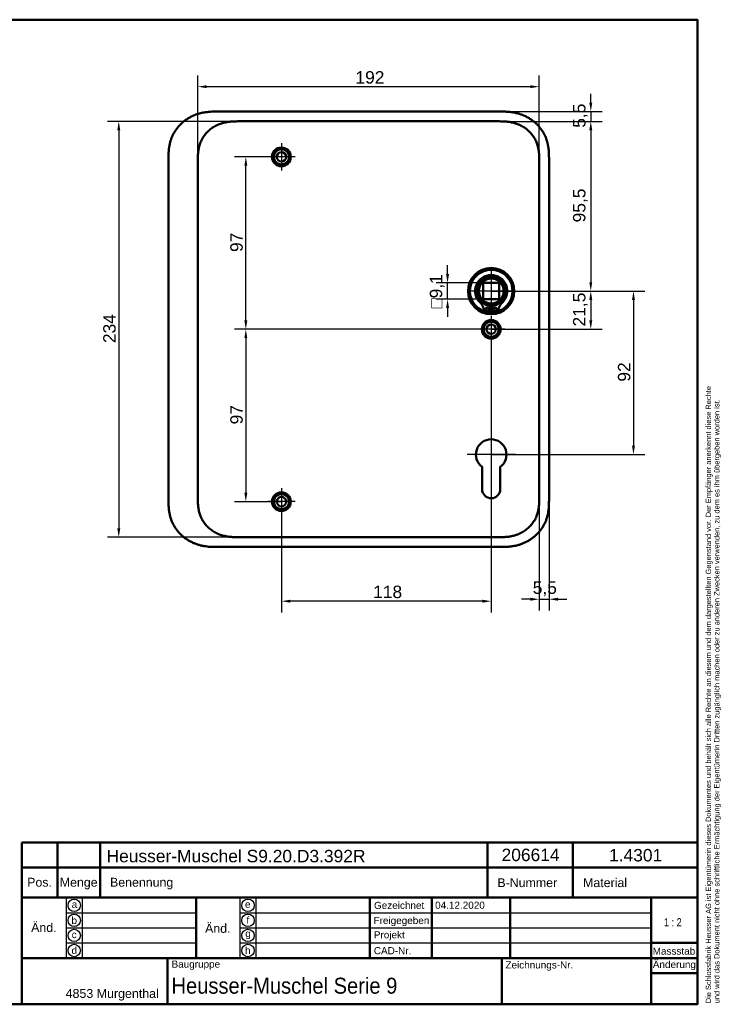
# Model space of a CAD drawing. Header units: millimetres. Extents: x 20 to 833, y 20 to 574.
# Tile 12 of 12: x 439 to 833, y 20 to 574. Entities that reach past the tile are written whole.
import ezdxf
from ezdxf.enums import TextEntityAlignment as Align

# ---------------------------------------------------------------- set-up
doc = ezdxf.new("R2010")
doc.units = ezdxf.units.MM
doc.header["$LTSCALE"] = 2
for name, color, linetype, lineweight in [('Bemaßungen(DIN)', 7, 'Continuous', 25), ('Mittelpunktmarkierung(DIN)', 7, 'Continuous', 25), ('Sichtbare Kanten(DIN)', 7, 'Continuous', 50), ('Skizziergeometrie(DIN)', 7, 'Continuous', 50), ('Skizzierlinie(DIN)', 7, 'Continuous', 25), ('Symbole(DIN)', 7, 'Continuous', 25)]:
    doc.layers.add(name, color=color, linetype=linetype, lineweight=lineweight)
doc.styles.add('Aktuell-DIN', font='arial.ttf')
doc.styles.add('STANDARD-DIN~0', font='arial.ttf')
doc.styles.add('Textstil10', font='arial.ttf')
doc.styles.add('Textstil41', font='arial.ttf', dxfattribs={"width": 0.8})
doc.styles.add('Textstil83', font='arial.ttf', dxfattribs={"width": 0.8})
doc.dimstyles.new('CAD-LAN', dxfattribs={"dimscale": 2, "dimtxt": 3.5, "dimasz": 2.5, "dimexe": 3.175, "dimexo": 0, "dimgap": 0.8, "dimtad": 1, "dimrnd": 1e-08, "dimtxsty": 'STANDARD-DIN~0', "dimcen": 0.09, "dimdle": 10, "dimclrd": 250, "dimclre": 250, "dimclrt": 250, "dimadec": 0, "dimazin": 2, "dimtfac": 1, "dimtmove": 0, "dimatfit": 3, "dimfxl": 1, "dimtolj": 1, "dimtzin": 0, "dimlwd": 25, "dimlwe": 25, "dimarcsym": 0})

# ---------------------------------------------------------------- blocks, each defined once
blk = doc.blocks.new('Ränder Standardrahmen')
at = {"layer": 'Skizziergeometrie(DIN)', "flags": 128}
blk.add_lwpolyline([(10, 10), (10, 287), (410, 287), (410, 10), (10, 10)], dxfattribs=at)
blk = doc.blocks.new('Schriftfelder Heusser')
at = {"layer": 'Skizziergeometrie(DIN)'}
for p, q in [((101, 229.92), (101, 236.92)), ((101, 236.92), (291, 236.92)), ((111, 229.92), (111, 236.92)), ((123, 229.92), (123, 236.92)), ((232, 229.92), (232, 236.92)), ((256, 229.92), (256, 236.92)), ((291, 236.92), (291, 229.92)), ((101, 191.42), (101, 229.92)), ((101, 229.92), (291, 229.92)), ((111, 229.92), (111, 221.42)), ((123, 229.92), (123, 221.42)), ((232, 229.92), (232, 221.42)), ((256, 229.92), (256, 221.42)), ((291, 229.92), (291, 191.42)), ((101, 221.42), (291, 221.42)), ((150, 221.42), (150, 204.42)), ((198.85, 221.42), (198.85, 204.42)), ((216.35, 221.42), (216.35, 204.42)), ((238.35, 221.42), (238.35, 204.42)), ((278, 221.42), (278, 191.42)), ((278, 208.67), (291, 208.67)), ((101, 204.42), (291, 204.42)), ((142, 204.42), (142, 191.42)), ((236, 204.42), (236, 191.42)), ((278, 200.17), (291, 200.17)), ((291, 191.42), (101, 191.42))]:
    blk.add_line(p, q, dxfattribs=at)
at = {"layer": 'Skizzierlinie(DIN)'}
for p, q in [((113.5, 221.42), (113.5, 204.42)), ((118, 221.42), (118, 204.42)), ((162.35, 221.42), (162.35, 204.42)), ((166.85, 221.42), (166.85, 204.42)), ((113.5, 217.17), (150, 217.17)), ((162.35, 217.17), (278, 217.17)), ((113.5, 212.92), (150, 212.92)), ((162.35, 212.92), (278, 212.92)), ((113.5, 208.67), (150, 208.67)), ((162.35, 208.67), (278, 208.67))]:
    blk.add_line(p, q, dxfattribs=at)
for centre in [(115.75, 219.25), (164.6, 219.25), (115.75, 215.04), (164.6, 215.04), (115.75, 210.79), (164.6, 210.79), (115.75, 206.54), (164.6, 206.54)]:
    blk.add_circle(centre, 1.75, dxfattribs=at)
at = {"layer": 'Symbole(DIN)', "color": 7, "insert": (293.33, 191.7), "char_height": 1.5, "width": 182.3003, "attachment_point": 1, "rotation": 90, "line_spacing_factor": 0.944221, "style": 'Aktuell-DIN'}
blk.add_mtext('\\fArial|b0|i0;\\H1.5000;Die Schlossfabrik Heusser AG ist Eigentümerin dieses Dokumentes und behält sich alle Rechte an diesem und dem dargestellten Gegenstand vor. Der Empfänger anerkennt diese Rechte\\Pund wird das Dokument nicht ohne schriftliche Ermächtigung der Eigentümerin Dritten zugänglich machen oder zu anderen Zwecken verwenden, zu dem es ihm übergeben worden ist.\\P ', dxfattribs=at)
at = {"layer": 'Symbole(DIN)', "color": 179, "true_color": 0x262659, "style": 'Aktuell-DIN'}
for s, insert, char_height, attachment_point in [('B-Nummer', (234.74, 225.62), 2.489, 4), ('Material', (265.02, 225.62), 2.489, 5), ('Pos.', (106, 227), 2.489, 2), ('Menge', (117, 227), 2.489, 2), ('Benennung', (125.81, 225.38), 2.489, 4), ('\\fArial|b0|i0;a', (115.81, 219.53), 2, 5), ('\\fArial|b0|i0;e', (164.54, 219.53), 2, 5), ('\\fArial|b0|i0;Gezeichnet', (200.05, 219.23), 2, 4), ('\\fArial|b0|i0;b', (115.75, 215), 2, 5), ('\\fArial|b0|i0;f', (164.55, 215.06), 2, 5), ('\\fArial|b0|i0;Freigegeben', (199.92, 216), 2, 1), ('\\fArial|b0|i0;c', (115.75, 211.01), 2, 5), ('\\fArial|b0|i0;g', (164.63, 211.05), 2, 5), ('\\fArial|b0|i0;Projekt', (200, 211.98), 2, 1), ('\\fArial|b0|i0;d', (115.76, 206.55), 2, 5), ('\\fArial|b0|i0;h', (164.55, 206.57), 2, 5), ('\\fArial|b0|i0;CAD-Nr.', (200, 207.5), 2, 1), ('\\fArial|b0|i0;\\H2.0000;Massstab', (284.39, 206.37), 2, 5), ('\\fArial|b0|i0;\\H2.0000;Baugruppe', (143.1, 203.73), 2, 1), ('\\fArial|b0|i0;Zeichnungs-Nr.', (237, 203.5), 2, 1), ('\\fArial|b0|i0;\\H2.5000;4853 Murgenthal', (113.33, 192.46), 2.5, 7)]:
    blk.add_mtext(s, dxfattribs=dict(at, insert=insert, char_height=char_height, attachment_point=attachment_point))
at = {"layer": 'Symbole(DIN)', "color": 179, "true_color": 0x262659, "attachment_point": 5, "style": 'Aktuell-DIN'}
for s, insert, char_height, width in [('Änd.', (107.21, 213), 2.489, 12.3494), ('Änd.', (156.12, 212.76), 2.489, 12.3494), ('\\fArial|b0|i0;Änderung', (284.51, 202.33), 2, 12.1143)]:
    blk.add_mtext(s, dxfattribs=dict(at, insert=insert, char_height=char_height, width=width))
at = {"layer": 'Symbole(DIN)', "color": 7, "insert": (143.1, 196.62), "char_height": 4.5, "width": 90.18, "attachment_point": 4, "style": 'Aktuell-DIN'}
blk.add_mtext('\\fArial|b0|i0;\\W0.90;\\H4.5000;Heusser-Muschel Serie 9', dxfattribs=at)
at = {"layer": 'Symbole(DIN)', "color": 179, "true_color": 0x262659, "style": 'Textstil10'}
blk.add_attdef('ERSTELLUNGSDATUM_001', (217.23, 218.29), '', height=2, dxfattribs=at)
at = {"layer": 'Symbole(DIN)', "color": 179, "true_color": 0x262659}
for tag, height, style, p in [('AUTOR', 2.49, 'Aktuell-DIN', (240.03, 219.26)), ('KONTROLLDATUM', 2, 'Textstil10', (217.42, 215.04)), ('KONTROLLIERT_VON', 2, 'Textstil10', (239.98, 215.05))]:
    blk.add_attdef(tag, text='', height=height, dxfattribs=dict(at, style=style)).set_placement(p, align=Align.MIDDLE_LEFT)
at = {"layer": 'Symbole(DIN)', "color": 7, "style": 'Textstil83', "width": 0.8}
blk.add_attdef('Anfänglicher_Ansichtsmaßstab_001', (281.57, 213.34), '', height=2.3, dxfattribs=at)
at = {"layer": 'Symbole(DIN)', "color": 179, "true_color": 0x262659, "style": 'Textstil10'}
blk.add_attdef('PROJEKT', text='', height=2, dxfattribs=at).set_placement((217.77, 209.72), align=Align.BOTTOM_LEFT)
at = {"layer": 'Symbole(DIN)', "color": 7, "style": 'Textstil41', "width": 0.8}
blk.add_attdef('STATUS', text='', height=5, dxfattribs=at).set_placement((284.53, 195.86), align=Align.MIDDLE_CENTER)
blk = doc.blocks.new('*D8')
at = {"layer": 'Bemaßungen(DIN)', "color": 250, "linetype": 'Continuous', "lineweight": 25, "true_color": 0x3f3f3f, "transparency": 16777216}
for p, q in [((707.47, 516.81), (766.36, 516.81)), ((760.01, 511.81), (760.01, 426.31)), ((704.01, 421.31), (766.36, 421.31))]:
    blk.add_line(p, q, dxfattribs=at)
at = {"layer": 'Bemaßungen(DIN)', "color": 250, "linetype": 'Continuous', "true_color": 0x3f3f3f, "transparency": 16777216}
for points in [[(759.18, 511.81), (760.84, 511.81), (760.01, 516.81)], [(759.18, 426.31), (760.84, 426.31), (760.01, 421.31)]]:
    blk.add_solid(points, dxfattribs=at)
at = {"layer": 'Defpoints', "color": 0, "linetype": 'Continuous', "transparency": 16777216}
for p in [(707.47, 516.81), (704.01, 421.31), (760.01, 421.31)]:
    blk.add_point(p, dxfattribs=at)
at = {"layer": 'Bemaßungen(DIN)', "color": 250, "linetype": 'Continuous', "lineweight": 25, "true_color": 0x3f3f3f, "transparency": 16777216, "insert": (750, 459.95), "char_height": 7, "attachment_point": 1, "rotation": 90, "style": 'STANDARD-DIN~0'}
blk.add_mtext('\\A1;95,5', dxfattribs=at)
blk = doc.blocks.new('*D9')
at = {"layer": 'Bemaßungen(DIN)', "color": 250, "linetype": 'Continuous', "lineweight": 25, "true_color": 0x3f3f3f, "transparency": 16777216}
for p, q in [((704.01, 421.31), (766.36, 421.31)), ((760.01, 416.31), (760.01, 404.81)), ((704.01, 399.81), (766.36, 399.81))]:
    blk.add_line(p, q, dxfattribs=at)
at = {"layer": 'Bemaßungen(DIN)', "color": 250, "linetype": 'Continuous', "true_color": 0x3f3f3f, "transparency": 16777216}
for points in [[(759.18, 416.31), (760.84, 416.31), (760.01, 421.31)], [(759.18, 404.81), (760.84, 404.81), (760.01, 399.81)]]:
    blk.add_solid(points, dxfattribs=at)
at = {"layer": 'Defpoints', "color": 0, "linetype": 'Continuous', "transparency": 16777216}
for p in [(704.01, 421.31), (704.01, 399.81), (760.01, 399.81)]:
    blk.add_point(p, dxfattribs=at)
at = {"layer": 'Bemaßungen(DIN)', "color": 250, "linetype": 'Continuous', "lineweight": 25, "true_color": 0x3f3f3f, "transparency": 16777216, "insert": (750, 401.39), "char_height": 7, "attachment_point": 1, "rotation": 90, "style": 'STANDARD-DIN~0'}
blk.add_mtext('\\A1;21,5', dxfattribs=at)
blk = doc.blocks.new('*D10')
at = {"layer": 'Bemaßungen(DIN)', "color": 250, "linetype": 'Continuous', "lineweight": 25, "true_color": 0x3f3f3f, "transparency": 16777216}
for p, q in [((704.01, 421.31), (790.36, 421.31)), ((784.01, 416.31), (784.01, 334.31)), ((704.01, 329.31), (790.36, 329.31))]:
    blk.add_line(p, q, dxfattribs=at)
at = {"layer": 'Bemaßungen(DIN)', "color": 250, "linetype": 'Continuous', "true_color": 0x3f3f3f, "transparency": 16777216}
for points in [[(783.18, 416.31), (784.84, 416.31), (784.01, 421.31)], [(783.18, 334.31), (784.84, 334.31), (784.01, 329.31)]]:
    blk.add_solid(points, dxfattribs=at)
at = {"layer": 'Defpoints', "color": 0, "linetype": 'Continuous', "transparency": 16777216}
for p in [(704.01, 421.31), (704.01, 329.31), (784.01, 329.31)]:
    blk.add_point(p, dxfattribs=at)
at = {"layer": 'Bemaßungen(DIN)', "color": 250, "linetype": 'Continuous', "lineweight": 25, "true_color": 0x3f3f3f, "transparency": 16777216, "insert": (775.26, 370.34), "char_height": 7, "attachment_point": 1, "rotation": 90, "style": 'STANDARD-DIN~0'}
blk.add_mtext('\\A1;92', dxfattribs=at)
blk = doc.blocks.new('*D11')
at = {"layer": 'Bemaßungen(DIN)', "color": 250, "linetype": 'Continuous', "lineweight": 25, "true_color": 0x3f3f3f, "transparency": 16777216}
for p, q in [((760.01, 527.31), (760.01, 532.31)), ((708.47, 522.31), (766.36, 522.31)), ((760.01, 522.31), (760.01, 516.81)), ((707.47, 516.81), (766.36, 516.81)), ((760.01, 511.81), (760.01, 506.81))]:
    blk.add_line(p, q, dxfattribs=at)
at = {"layer": 'Bemaßungen(DIN)', "color": 250, "linetype": 'Continuous', "true_color": 0x3f3f3f, "transparency": 16777216}
for points in [[(759.18, 527.31), (760.84, 527.31), (760.01, 522.31)], [(759.18, 511.81), (760.84, 511.81), (760.01, 516.81)]]:
    blk.add_solid(points, dxfattribs=at)
at = {"layer": 'Defpoints', "color": 0, "linetype": 'Continuous', "transparency": 16777216}
for p in [(708.47, 522.31), (707.47, 516.81), (760.01, 516.81)]:
    blk.add_point(p, dxfattribs=at)
at = {"layer": 'Bemaßungen(DIN)', "color": 250, "linetype": 'Continuous', "lineweight": 25, "true_color": 0x3f3f3f, "transparency": 16777216, "insert": (750.02, 513.17), "char_height": 7, "attachment_point": 1, "rotation": 90, "style": 'STANDARD-DIN~0'}
blk.add_mtext('\\A1;5,5', dxfattribs=at)
blk = doc.blocks.new('*D12')
at = {"layer": 'Bemaßungen(DIN)', "color": 250, "linetype": 'Continuous', "lineweight": 25, "true_color": 0x3f3f3f, "transparency": 16777216}
for p, q in [((539.01, 492.94), (539.01, 542.64)), ((731.01, 494.53), (731.01, 542.64)), ((726.01, 536.29), (544.01, 536.29))]:
    blk.add_line(p, q, dxfattribs=at)
at = {"layer": 'Bemaßungen(DIN)', "color": 250, "linetype": 'Continuous', "true_color": 0x3f3f3f, "transparency": 16777216}
for points in [[(544.01, 537.13), (544.01, 535.46), (539.01, 536.29)], [(726.01, 537.13), (726.01, 535.46), (731.01, 536.29)]]:
    blk.add_solid(points, dxfattribs=at)
at = {"layer": 'Defpoints', "color": 0, "linetype": 'Continuous', "transparency": 16777216}
for p in [(539.01, 536.29), (731.01, 494.53), (539.01, 492.94)]:
    blk.add_point(p, dxfattribs=at)
at = {"layer": 'Bemaßungen(DIN)', "color": 250, "linetype": 'Continuous', "lineweight": 25, "true_color": 0x3f3f3f, "transparency": 16777216, "insert": (627.64, 545.04), "char_height": 7, "attachment_point": 1, "style": 'STANDARD-DIN~0'}
blk.add_mtext('\\A1;192', dxfattribs=at)
blk = doc.blocks.new('*D13')
at = {"layer": 'Bemaßungen(DIN)', "color": 250, "linetype": 'Continuous', "lineweight": 25, "true_color": 0x3f3f3f, "transparency": 16777216}
for p, q in [((562.55, 516.81), (488.2, 516.81)), ((494.55, 511.81), (494.55, 287.81)), ((562.55, 282.81), (488.2, 282.81))]:
    blk.add_line(p, q, dxfattribs=at)
at = {"layer": 'Bemaßungen(DIN)', "color": 250, "linetype": 'Continuous', "true_color": 0x3f3f3f, "transparency": 16777216}
for points in [[(493.71, 511.81), (495.38, 511.81), (494.55, 516.81)], [(493.71, 287.81), (495.38, 287.81), (494.55, 282.81)]]:
    blk.add_solid(points, dxfattribs=at)
at = {"layer": 'Defpoints', "color": 0, "linetype": 'Continuous', "transparency": 16777216}
for p in [(562.55, 516.81), (494.55, 282.81), (562.55, 282.81)]:
    blk.add_point(p, dxfattribs=at)
at = {"layer": 'Bemaßungen(DIN)', "color": 250, "linetype": 'Continuous', "lineweight": 25, "true_color": 0x3f3f3f, "transparency": 16777216, "insert": (485.79, 392.04), "char_height": 7, "attachment_point": 1, "rotation": 90, "style": 'STANDARD-DIN~0'}
blk.add_mtext('\\A1;234', dxfattribs=at)
blk = doc.blocks.new('*D14')
at = {"layer": 'Bemaßungen(DIN)', "color": 250, "linetype": 'Continuous', "lineweight": 25, "true_color": 0x3f3f3f, "transparency": 16777216}
for p, q in [((586.01, 496.81), (559.66, 496.81)), ((566.01, 404.81), (566.01, 491.81)), ((704.01, 399.81), (559.66, 399.81))]:
    blk.add_line(p, q, dxfattribs=at)
at = {"layer": 'Bemaßungen(DIN)', "color": 250, "linetype": 'Continuous', "true_color": 0x3f3f3f, "transparency": 16777216}
for points in [[(565.18, 491.81), (566.84, 491.81), (566.01, 496.81)], [(565.18, 404.81), (566.84, 404.81), (566.01, 399.81)]]:
    blk.add_solid(points, dxfattribs=at)
at = {"layer": 'Defpoints', "color": 0, "linetype": 'Continuous', "transparency": 16777216}
for p in [(566.01, 496.81), (586.01, 496.81), (704.01, 399.81)]:
    blk.add_point(p, dxfattribs=at)
at = {"layer": 'Bemaßungen(DIN)', "color": 250, "linetype": 'Continuous', "lineweight": 25, "true_color": 0x3f3f3f, "transparency": 16777216, "insert": (557.26, 443.3), "char_height": 7, "attachment_point": 1, "rotation": 90, "style": 'STANDARD-DIN~0'}
blk.add_mtext('\\A1;97', dxfattribs=at)
blk = doc.blocks.new('*D15')
at = {"layer": 'Bemaßungen(DIN)', "color": 250, "linetype": 'Continuous', "lineweight": 25, "true_color": 0x3f3f3f, "transparency": 16777216}
for p, q in [((704.01, 399.81), (559.66, 399.81)), ((566.01, 394.81), (566.01, 307.81)), ((586.01, 302.81), (559.66, 302.81))]:
    blk.add_line(p, q, dxfattribs=at)
at = {"layer": 'Bemaßungen(DIN)', "color": 250, "linetype": 'Continuous', "true_color": 0x3f3f3f, "transparency": 16777216}
for points in [[(565.18, 394.81), (566.84, 394.81), (566.01, 399.81)], [(565.18, 307.81), (566.84, 307.81), (566.01, 302.81)]]:
    blk.add_solid(points, dxfattribs=at)
at = {"layer": 'Defpoints', "color": 0, "linetype": 'Continuous', "transparency": 16777216}
for p in [(704.01, 399.81), (566.01, 302.81), (586.01, 302.81)]:
    blk.add_point(p, dxfattribs=at)
at = {"layer": 'Bemaßungen(DIN)', "color": 250, "linetype": 'Continuous', "lineweight": 25, "true_color": 0x3f3f3f, "transparency": 16777216, "insert": (557.26, 346.3), "char_height": 7, "attachment_point": 1, "rotation": 90, "style": 'STANDARD-DIN~0'}
blk.add_mtext('\\A1;97', dxfattribs=at)
blk = doc.blocks.new('*D16')
at = {"layer": 'Bemaßungen(DIN)', "color": 250, "linetype": 'Continuous', "lineweight": 25, "true_color": 0x3f3f3f, "transparency": 16777216}
for p, q in [((679.46, 430.86), (679.46, 435.86)), ((699.46, 425.86), (673.11, 425.86)), ((679.46, 416.76), (679.46, 425.86)), ((699.46, 416.76), (673.11, 416.76)), ((679.46, 411.76), (679.46, 406.76))]:
    blk.add_line(p, q, dxfattribs=at)
at = {"layer": 'Bemaßungen(DIN)', "color": 250, "linetype": 'Continuous', "true_color": 0x3f3f3f, "transparency": 16777216}
for points in [[(678.63, 430.86), (680.29, 430.86), (679.46, 425.86)], [(678.63, 411.76), (680.29, 411.76), (679.46, 416.76)]]:
    blk.add_solid(points, dxfattribs=at)
at = {"layer": 'Defpoints', "color": 0, "linetype": 'Continuous', "transparency": 16777216}
for p in [(679.46, 425.86), (699.46, 425.86), (699.46, 416.76)]:
    blk.add_point(p, dxfattribs=at)
at = {"layer": 'Bemaßungen(DIN)', "color": 250, "linetype": 'Continuous', "lineweight": 25, "true_color": 0x3f3f3f, "transparency": 16777216, "insert": (669.45, 411.55), "char_height": 7, "attachment_point": 1, "rotation": 90, "style": 'STANDARD-DIN~0'}
blk.add_mtext('\\A1;\\fAIGDT|b0|i0;\\H7.0000;o\\fArial|b0|i0;\\H7.0000;9,1', dxfattribs=at)
blk = doc.blocks.new('*D17')
at = {"layer": 'Bemaßungen(DIN)', "color": 250, "linetype": 'Continuous', "lineweight": 25, "true_color": 0x3f3f3f, "transparency": 16777216}
for p, q in [((704.01, 392.16), (704.01, 240.46)), ((586.01, 295.16), (586.01, 240.46)), ((699.01, 246.81), (591.01, 246.81))]:
    blk.add_line(p, q, dxfattribs=at)
at = {"layer": 'Bemaßungen(DIN)', "color": 250, "linetype": 'Continuous', "true_color": 0x3f3f3f, "transparency": 16777216}
for points in [[(591.01, 247.65), (591.01, 245.98), (586.01, 246.81)], [(699.01, 247.65), (699.01, 245.98), (704.01, 246.81)]]:
    blk.add_solid(points, dxfattribs=at)
at = {"layer": 'Defpoints', "color": 0, "linetype": 'Continuous', "transparency": 16777216}
for p in [(704.01, 392.16), (586.01, 295.16), (586.01, 246.81)]:
    blk.add_point(p, dxfattribs=at)
at = {"layer": 'Bemaßungen(DIN)', "color": 250, "linetype": 'Continuous', "lineweight": 25, "true_color": 0x3f3f3f, "transparency": 16777216, "insert": (637.6, 255.56), "char_height": 7, "attachment_point": 1, "style": 'STANDARD-DIN~0'}
blk.add_mtext('\\A1;118', dxfattribs=at)
blk = doc.blocks.new('*D18')
at = {"layer": 'Bemaßungen(DIN)', "color": 250, "linetype": 'Continuous', "lineweight": 25, "true_color": 0x3f3f3f, "transparency": 16777216}
for p, q in [((731.01, 305.1), (731.01, 241.57)), ((736.51, 304.1), (736.51, 241.57)), ((726.01, 247.92), (721.01, 247.92)), ((731.01, 247.92), (736.51, 247.92)), ((741.51, 247.92), (746.51, 247.92))]:
    blk.add_line(p, q, dxfattribs=at)
at = {"layer": 'Bemaßungen(DIN)', "color": 250, "linetype": 'Continuous', "true_color": 0x3f3f3f, "transparency": 16777216}
for points in [[(726.01, 248.76), (726.01, 247.09), (731.01, 247.92)], [(741.51, 248.76), (741.51, 247.09), (736.51, 247.92)]]:
    blk.add_solid(points, dxfattribs=at)
at = {"layer": 'Defpoints', "color": 0, "linetype": 'Continuous', "transparency": 16777216}
for p in [(731.01, 305.1), (736.51, 304.1), (736.51, 247.92)]:
    blk.add_point(p, dxfattribs=at)
at = {"layer": 'Bemaßungen(DIN)', "color": 250, "linetype": 'Continuous', "lineweight": 25, "true_color": 0x3f3f3f, "transparency": 16777216, "insert": (727.36, 257.91), "char_height": 7, "attachment_point": 1, "style": 'STANDARD-DIN~0'}
blk.add_mtext('\\A1;5,5', dxfattribs=at)

msp = doc.modelspace()

# ---------------------------------------------------------------- linework, layer by layer
at = {"layer": 'Mittelpunktmarkierung(DIN)', "linetype": 'Continuous'}
for p, q in [((586.009, 504.465), (586.009, 489.165)), ((593.659, 496.815), (578.359, 496.815)), ((704.009, 433.315), (704.009, 409.315)), ((716.009, 421.315), (692.009, 421.315)), ((704.009, 407.465), (704.009, 392.165)), ((711.659, 399.815), (696.359, 399.815)), ((704.009, 342.915), (704.009, 319.315)), ((717.609, 329.315), (690.409, 329.315)), ((586.009, 310.465), (586.009, 295.165)), ((593.659, 302.815), (578.359, 302.815))]:
    msp.add_line(p, q, dxfattribs=at)
at = {"layer": 'Sichtbare Kanten(DIN)'}
for p, q in [((708.471, 522.315), (549.548, 522.315)), ((562.548, 516.815), (562.548, 516.815)), ((707.471, 516.815), (562.548, 516.815)), ((522.509, 495.53), (522.509, 304.058)), ((736.509, 304.099), (736.509, 495.53)), ((699.459, 416.765), (699.459, 425.865)), ((699.459, 425.865), (708.559, 425.865)), ((708.559, 425.865), (708.559, 416.765)), ((708.559, 416.765), (699.459, 416.765)), ((703.393, 413.057), (703.393, 409.357)), ((704.626, 409.357), (704.626, 413.057)), ((703.393, 409.357), (700.369, 409.357)), ((707.65, 409.357), (704.626, 409.357)), ((698.909, 309.815), (698.909, 322.39)), ((709.109, 322.39), (709.109, 309.815)), ((562.548, 282.815), (562.548, 282.815)), ((707.471, 282.815), (562.548, 282.815)), ((707.471, 282.815), (707.471, 282.815)), ((549.548, 277.315), (708.471, 277.315))]:
    msp.add_line(p, q, dxfattribs=at)
for centre, radius in [((586.009, 496.815), 5.25), ((586.009, 496.815), 4.25), ((586.009, 496.815), 2.65), ((704.009, 421.315), 13), ((704.009, 421.315), 12.5), ((704.009, 421.315), 8), ((704.009, 421.315), 7), ((701.778, 411.207), 0.85), ((706.241, 411.207), 0.85), ((704.009, 399.815), 5.25), ((704.009, 399.815), 4.25), ((704.009, 399.815), 2.65), ((586.009, 302.815), 5.25), ((586.009, 302.815), 4.25), ((586.009, 302.815), 2.65)]:
    msp.add_circle(centre, radius, dxfattribs=at)
for centre, radius, start, end in [((704.009, 421.315), 12, 288.17213, 251.82787), ((704.009, 421.315), 9.017, 314.1409, 225.8591), ((704.009, 420.581), 7.55, 215.6871, 265.31499), ((704.009, 420.581), 7.55, 274.68501, 324.3129), ((691.686, 408.617), 8.678, 4.96705, 45.8591), ((704.009, 421.315), 8.2, 243.63056, 296.36944), ((704.009, 421.315), 9, 266.0711, 273.9289), ((716.332, 408.617), 8.678, 134.1409, 175.03295), ((704.009, 421.315), 12, 265.21102, 274.78898), ((704.009, 329.315), 8.6, 306.37412, 233.63044), ((704.009, 309.815), 5.1, 180, 0)]:
    msp.add_arc(centre, radius, start, end, dxfattribs=at)
for points, knots in [([(549.548, 522.315), (548.962, 522.312), (547.784, 522.299), (546.295, 522.235), (544.797, 522.121), (543.594, 521.982), (542.09, 521.74), (540.889, 521.488), (539.399, 521.093), (538.22, 520.712), (536.769, 520.152), (535.631, 519.635), (534.246, 518.907), (533.172, 518.258), (531.879, 517.369), (530.89, 516.597), (529.716, 515.56), (528.831, 514.677), (527.798, 513.513), (527.035, 512.536), (526.163, 511.266), (525.534, 510.215), (524.835, 508.865), (524.348, 507.759), (523.828, 506.354), (523.482, 505.216), (523.133, 503.782), (522.919, 502.63), (522.723, 501.19), (522.62, 500.042), (522.543, 498.616), (522.51, 497.201), (522.509, 496.085), (522.509, 495.53)], [-0.99998994, -0.99998994, -0.99998994, -0.99998994, -0.9592928, -0.91859565, -0.89824708, -0.85754993, -0.83720136, -0.79650421, -0.77615564, -0.73545849, -0.71510992, -0.67441277, -0.6540642, -0.61336705, -0.59301848, -0.55232133, -0.53197276, -0.49127561, -0.47092704, -0.43022989, -0.40988132, -0.36918417, -0.3488356, -0.30813845, -0.28778988, -0.24709273, -0.22674416, -0.18604701, -0.16569844, -0.12500129, -0.10465272, -0.06395557, -0.02325842, -0.02325842, -0.02325842, -0.02325842]), ([(736.509, 495.53), (736.509, 495.829), (736.509, 496.428), (736.504, 497.181), (736.491, 497.938), (736.473, 498.546), (736.439, 499.309), (736.402, 499.921), (736.326, 500.84), (736.224, 501.759), (736.037, 502.984), (735.854, 503.898), (735.636, 504.805), (735.473, 505.406), (735.247, 506.151), (735.047, 506.743), (734.774, 507.474), (734.537, 508.051), (734.155, 508.906), (733.736, 509.745), (733.043, 510.967), (732.359, 512.013), (731.424, 513.262), (730.616, 514.213), (729.536, 515.337), (728.618, 516.181), (727.411, 517.165), (726.399, 517.893), (725.085, 518.726), (723.995, 519.329), (722.734, 519.934), (721.875, 520.297), (721.004, 520.628), (720.417, 520.831), (719.529, 521.112), (718.633, 521.36), (717.426, 521.638), (716.515, 521.808), (715.6, 521.949), (714.99, 522.029), (714.226, 522.112), (713.616, 522.167), (712.853, 522.221), (712.243, 522.254), (711.33, 522.289), (710.119, 522.314), (709.068, 522.315), (708.471, 522.315)], [-0.99999789, -0.99999789, -0.99999789, -0.99999789, -0.9791648, -0.9583317, -0.94791516, -0.92708206, -0.91666552, -0.89583243, -0.88541588, -0.85416624, -0.83333315, -0.80208351, -0.79166696, -0.77083387, -0.76041733, -0.73958423, -0.72916769, -0.70833459, -0.69791805, -0.66666841, -0.64583532, -0.60416913, -0.58333604, -0.54166985, -0.52083676, -0.47917058, -0.45833749, -0.4166713, -0.39583821, -0.35417202, -0.33333893, -0.30208929, -0.29167275, -0.27083965, -0.26042311, -0.22917347, -0.20834038, -0.17709074, -0.16667419, -0.1458411, -0.13542455, -0.11459146, -0.10417491, -0.08334182, -0.07292528, -0.04167564, -0.00000945, -0.00000945, -0.00000945, -0.00000945]), ([(539.009, 494.53), (539.009, 495.159), (539.009, 495.807), (539.022, 496.456), (539.036, 497.178), (539.065, 497.902), (539.12, 498.617), (539.18, 499.395), (539.271, 500.164), (539.402, 500.926), (539.538, 501.718), (539.716, 502.504), (539.951, 503.295), (540.187, 504.088), (540.477, 504.876), (540.822, 505.641), (541.169, 506.41), (541.572, 507.158), (542.028, 507.876), (542.482, 508.591), (542.989, 509.276), (543.545, 509.925), (544.096, 510.566), (544.697, 511.175), (545.334, 511.735), (545.97, 512.296), (546.64, 512.807), (547.341, 513.272), (548.036, 513.733), (548.762, 514.149), (549.515, 514.518), (550.251, 514.878), (551.014, 515.195), (551.797, 515.466), (552.552, 515.727), (553.326, 515.946), (554.11, 516.124), (554.859, 516.294), (555.615, 516.426), (556.379, 516.526), (557.103, 516.621), (557.832, 516.688), (558.564, 516.731), (559.254, 516.773), (559.946, 516.794), (560.632, 516.805), (561.279, 516.815), (561.92, 516.815), (562.548, 516.815)], [0, 0, 0, 0, 0.20048, 0.20048, 0.20048, 0.4237428, 0.4237428, 0.4237428, 0.6666848, 0.6666848, 0.6666848, 0.9193992, 0.9193992, 0.9193992, 1.173002, 1.173002, 1.173002, 1.4278722, 1.4278722, 1.4278722, 1.6819311, 1.6819311, 1.6819311, 1.933378, 1.933378, 1.933378, 2.1848149, 2.1848149, 2.1848149, 2.4343919, 2.4343919, 2.4343919, 2.6782792, 2.6782792, 2.6782792, 2.9134601, 2.9134601, 2.9134601, 3.1379646, 3.1379646, 3.1379646, 3.3508174, 3.3508174, 3.3508174, 3.5518222, 3.5518222, 3.5518222, 3.7413044, 3.7413044, 3.7413044, 3.7413044]), ([(707.471, 516.815), (708.099, 516.815), (708.74, 516.815), (709.387, 516.805), (710.073, 516.794), (710.765, 516.773), (711.455, 516.731), (712.187, 516.688), (712.916, 516.621), (713.64, 516.526), (714.403, 516.426), (715.16, 516.294), (715.908, 516.124), (716.692, 515.946), (717.467, 515.727), (718.222, 515.466), (719.005, 515.195), (719.768, 514.878), (720.504, 514.518), (721.257, 514.149), (721.983, 513.733), (722.678, 513.272), (723.378, 512.807), (724.048, 512.296), (724.685, 511.735), (725.322, 511.175), (725.923, 510.566), (726.474, 509.925), (727.03, 509.276), (727.537, 508.591), (727.991, 507.876), (728.447, 507.158), (728.85, 506.41), (729.197, 505.641), (729.542, 504.876), (729.832, 504.088), (730.068, 503.295), (730.302, 502.504), (730.481, 501.718), (730.617, 500.926), (730.748, 500.164), (730.838, 499.395), (730.899, 498.617), (730.954, 497.902), (730.983, 497.178), (730.997, 496.456), (731.009, 495.807), (731.009, 495.159), (731.009, 494.53)], [0, 0, 0, 0, 0.1894834, 0.1894834, 0.1894834, 0.3904881, 0.3904881, 0.3904881, 0.6033414, 0.6033414, 0.6033414, 0.8278466, 0.8278466, 0.8278466, 1.0630283, 1.0630283, 1.0630283, 1.3069161, 1.3069161, 1.3069161, 1.5564929, 1.5564929, 1.5564929, 1.8079285, 1.8079285, 1.8079285, 2.0593731, 2.0593731, 2.0593731, 2.3134297, 2.3134297, 2.3134297, 2.5682979, 2.5682979, 2.5682979, 2.8218991, 2.8218991, 2.8218991, 3.0746122, 3.0746122, 3.0746122, 3.3175525, 3.3175525, 3.3175525, 3.5408138, 3.5408138, 3.5408138, 3.7412926, 3.7412926, 3.7412926, 3.7412926]), ([(562.548, 282.815), (561.92, 282.815), (561.279, 282.815), (560.632, 282.825), (559.946, 282.835), (559.254, 282.857), (558.563, 282.898), (557.832, 282.942), (557.102, 283.008), (556.379, 283.103), (555.615, 283.204), (554.859, 283.336), (554.11, 283.506), (553.326, 283.684), (552.552, 283.903), (551.797, 284.164), (551.014, 284.435), (550.251, 284.751), (549.515, 285.112), (548.762, 285.481), (548.036, 285.896), (547.341, 286.358), (546.64, 286.822), (545.97, 287.334), (545.334, 287.894), (544.697, 288.455), (544.095, 289.063), (543.545, 289.705), (542.989, 290.353), (542.482, 291.039), (542.027, 291.754), (541.572, 292.471), (541.169, 293.219), (540.822, 293.989), (540.477, 294.754), (540.187, 295.542), (539.951, 296.335), (539.716, 297.125), (539.538, 297.912), (539.402, 298.704), (539.271, 299.466), (539.18, 300.234), (539.12, 301.012), (539.065, 301.728), (539.036, 302.451), (539.022, 303.174), (539.009, 303.823), (539.009, 304.471), (539.009, 305.099)], [0, 0, 0, 0, 0.1894861, 0.1894861, 0.1894861, 0.3904941, 0.3904941, 0.3904941, 0.6033491, 0.6033491, 0.6033491, 0.8278544, 0.8278544, 0.8278544, 1.0630348, 1.0630348, 1.0630348, 1.3069205, 1.3069205, 1.3069205, 1.5564953, 1.5564953, 1.5564953, 1.8079303, 1.8079303, 1.8079303, 2.0593759, 2.0593759, 2.0593759, 2.3134335, 2.3134335, 2.3134335, 2.5683022, 2.5683022, 2.5683022, 2.8219033, 2.8219033, 2.8219033, 3.0746163, 3.0746163, 3.0746163, 3.3175565, 3.3175565, 3.3175565, 3.5408165, 3.5408165, 3.5408165, 3.7412931, 3.7412931, 3.7412931, 3.7412931]), ([(731.009, 305.099), (731.009, 304.471), (731.009, 303.823), (730.997, 303.174), (730.983, 302.451), (730.954, 301.728), (730.899, 301.012), (730.838, 300.234), (730.748, 299.466), (730.617, 298.704), (730.481, 297.911), (730.302, 297.125), (730.068, 296.335), (729.832, 295.542), (729.542, 294.754), (729.197, 293.988), (728.85, 293.219), (728.447, 292.471), (727.991, 291.754), (727.537, 291.038), (727.03, 290.353), (726.474, 289.705), (725.923, 289.063), (725.322, 288.455), (724.685, 287.894), (724.048, 287.334), (723.378, 286.822), (722.678, 286.358), (721.982, 285.896), (721.257, 285.481), (720.504, 285.112), (719.768, 284.751), (719.005, 284.435), (718.222, 284.164), (717.467, 283.903), (716.692, 283.684), (715.908, 283.506), (715.16, 283.336), (714.403, 283.204), (713.64, 283.103), (712.916, 283.008), (712.186, 282.942), (711.455, 282.898), (710.765, 282.857), (710.072, 282.835), (709.386, 282.825), (708.74, 282.815), (708.098, 282.815), (707.471, 282.815)], [0, 0, 0, 0, 0.2004784, 0.2004784, 0.2004784, 0.4237411, 0.4237411, 0.4237411, 0.6666843, 0.6666843, 0.6666843, 0.9194001, 0.9194001, 0.9194001, 1.1730034, 1.1730034, 1.1730034, 1.4278738, 1.4278738, 1.4278738, 1.6819326, 1.6819326, 1.6819326, 1.9333793, 1.9333793, 1.9333793, 2.1848165, 2.1848165, 2.1848165, 2.4343943, 2.4343943, 2.4343943, 2.6782826, 2.6782826, 2.6782826, 2.9134642, 2.9134642, 2.9134642, 3.137969, 3.137969, 3.137969, 3.3508216, 3.3508216, 3.3508216, 3.5518257, 3.5518257, 3.5518257, 3.7413067, 3.7413067, 3.7413067, 3.7413067]), ([(522.509, 304.017), (522.509, 303.489), (522.51, 302.4), (522.543, 301.014), (522.62, 299.587), (522.723, 298.439), (522.919, 297), (523.133, 295.848), (523.482, 294.414), (523.827, 293.275), (524.348, 291.871), (524.835, 290.765), (525.534, 289.415), (526.163, 288.363), (527.035, 287.094), (527.798, 286.117), (528.831, 284.952), (529.716, 284.069), (530.89, 283.033), (531.879, 282.26), (533.172, 281.371), (534.246, 280.723), (535.631, 279.994), (536.769, 279.478), (538.22, 278.917), (539.399, 278.536), (540.889, 278.141), (542.09, 277.889), (543.594, 277.647), (544.797, 277.509), (546.295, 277.394), (547.784, 277.33), (548.962, 277.317), (549.548, 277.315)], [-0.97472618, -0.97472618, -0.97472618, -0.97472618, -0.93604739, -0.89534998, -0.87500127, -0.83430386, -0.81395515, -0.77325774, -0.75290903, -0.71221162, -0.69186291, -0.6511655, -0.6308168, -0.59011938, -0.56977068, -0.52907326, -0.50872456, -0.46802714, -0.44767844, -0.40698102, -0.38663232, -0.3459349, -0.3255862, -0.28488878, -0.26454008, -0.22384266, -0.20349396, -0.16279654, -0.14244784, -0.10175042, -0.08140172, -0.0407043, -0.00000689, -0.00000689, -0.00000689, -0.00000689]), ([(708.471, 277.315), (709.068, 277.314), (710.119, 277.316), (711.33, 277.341), (712.243, 277.376), (712.853, 277.409), (713.616, 277.463), (714.226, 277.517), (714.99, 277.601), (715.6, 277.68), (716.515, 277.821), (717.426, 277.992), (718.783, 278.304), (719.976, 278.645), (721.444, 279.154), (722.594, 279.628), (723.995, 280.301), (725.084, 280.904), (726.399, 281.737), (727.411, 282.465), (728.618, 283.449), (729.535, 284.293), (730.616, 285.416), (731.424, 286.368), (732.359, 287.617), (733.043, 288.662), (733.814, 290.021), (734.359, 291.145), (734.951, 292.589), (735.351, 293.772), (735.759, 295.275), (736.013, 296.492), (736.225, 297.871), (736.326, 298.79), (736.402, 299.709), (736.439, 300.32), (736.473, 301.084), (736.491, 301.692), (736.504, 302.449), (736.509, 303.202), (736.509, 303.801), (736.509, 304.099)], [-0.99999787, -0.99999787, -0.99999787, -0.99999787, -0.95833168, -0.92708204, -0.9166655, -0.89583241, -0.88541586, -0.86458277, -0.85416622, -0.83333313, -0.82291658, -0.79166695, -0.77083385, -0.72916767, -0.70833458, -0.66666839, -0.6458353, -0.60416912, -0.58333603, -0.54166984, -0.52083675, -0.47917057, -0.45833747, -0.41667129, -0.3958382, -0.35417201, -0.33333892, -0.29167274, -0.27083965, -0.22917346, -0.20834037, -0.16667419, -0.14584109, -0.11459146, -0.10417491, -0.08334182, -0.07292527, -0.05209218, -0.04167563, -0.02084254, -0.00000945, -0.00000945, -0.00000945, -0.00000945])]:
    msp.add_open_spline(points, degree=3, knots=knots, dxfattribs=at)
for points in [[(539.009, 305.099), (539.009, 399.815), (539.009, 494.53)], [(731.009, 494.53), (731.009, 399.815), (731.009, 305.099)]]:
    msp.add_open_spline(points, degree=2, dxfattribs=at)

# ---------------------------------------------------------------- block references
at = {"xscale": 2, "yscale": 2, "zscale": 2}
msp.add_blockref('Ränder Standardrahmen', (0, 0), dxfattribs=at)
msp.add_blockref('Schriftfelder Heusser', (238, -362.833), dxfattribs=at).add_auto_attribs({'ERSTELLUNGSDATUM_001': '04.12.2020', 'Anfänglicher_Ansichtsmaßstab_001': '1 : 2'})

# ---------------------------------------------------------------- texts
at = {"layer": 'Symbole(DIN)', "color": 7, "char_height": 7, "attachment_point": 1, "style": 'Aktuell-DIN'}
for s, insert, width in [('{\\fArial|b0|i0;\\H7.0000;Heusser-Muschel S9.20.D3.392R}', (487.659, 106.906), 145.65549), ('{\\fArial|b0|i0;\\H7.0000;206614}', (709.83, 107.58), 32.62043), ('{\\fArial|b0|i0;\\H7.0000;1.4301}', (770.274, 107.401), 29.89939)]:
    msp.add_mtext(s, dxfattribs=dict(at, insert=insert, width=width))

# ---------------------------------------------------------------- dimensions: what is measured, and where the dimension line sits
at = {"layer": 'Bemaßungen(DIN)', "color": 250, "linetype": 'Continuous', "lineweight": 25, "true_color": 0x3f3f3f}
for base, p1, p2, angle, override, picture, middle in [((539.009, 536.295), (731.009, 494.53), (539.009, 492.943), 180, {"dimgap": 0.8, "dimdec": 2, "dimtol": 0, "dimlim": 0, "dimtp": 0, "dimtm": 0, "dimtdec": 2, "dimtofl": 0, "dimatfit": 1}, '*D12', (635.009, 536.295)), ((760.009, 516.815), (708.471, 522.315), (707.471, 516.815), 90, {"dimgap": 0.8, "dimdec": 2, "dimtol": 0, "dimlim": 0, "dimtp": 0, "dimtm": 0, "dimtdec": 2, "dimtofl": 1, "dimatfit": 1}, '*D11', (760.009, 519.565)), ((494.548, 282.815), (562.548, 516.815), (562.548, 282.815), 90, {"dimgap": 0.8, "dimdec": 2, "dimtol": 0, "dimlim": 0, "dimtp": 0, "dimtm": 0, "dimtdec": 2, "dimtofl": 0, "dimatfit": 1}, '*D13', (494.548, 399.815)), ((760.009, 421.315), (707.471, 516.815), (704.009, 421.315), 90, {"dimgap": 0.8, "dimdec": 2, "dimtol": 0, "dimlim": 0, "dimtp": 0, "dimtm": 0, "dimtdec": 2, "dimtofl": 0, "dimatfit": 1}, '*D8', (760.009, 469.065)), ((566.009, 496.815), (704.009, 399.815), (586.009, 496.815), 90, {"dimgap": 0.8, "dimdec": 2, "dimtol": 0, "dimlim": 0, "dimtp": 0, "dimtm": 0, "dimtdec": 2, "dimtofl": 0, "dimatfit": 1}, '*D14', (566.009, 448.315)), ((760.009, 399.815), (704.009, 421.315), (704.009, 399.815), 90, {"dimgap": 0.8, "dimdec": 2, "dimtol": 0, "dimlim": 0, "dimtp": 0, "dimtm": 0, "dimtdec": 2, "dimtofl": 0, "dimatfit": 1}, '*D9', (760.009, 410.565)), ((784.009, 329.315), (704.009, 421.315), (704.009, 329.315), 90, {"dimgap": 0.8, "dimdec": 2, "dimtol": 0, "dimlim": 0, "dimtp": 0, "dimtm": 0, "dimtdec": 2, "dimtofl": 0, "dimatfit": 1}, '*D10', (784.009, 375.315)), ((566.009, 302.815), (704.009, 399.815), (586.009, 302.815), 90, {"dimgap": 0.8, "dimdec": 2, "dimtol": 0, "dimlim": 0, "dimtp": 0, "dimtm": 0, "dimtdec": 2, "dimtofl": 0, "dimatfit": 1}, '*D15', (566.009, 351.315)), ((586.009, 246.815), (704.009, 392.165), (586.009, 295.165), 180, {"dimgap": 0.8, "dimdec": 2, "dimtol": 0, "dimlim": 0, "dimtp": 0, "dimtm": 0, "dimtdec": 2, "dimtofl": 0, "dimatfit": 1}, '*D17', (645.009, 246.815)), ((736.509, 247.924), (731.009, 305.099), (736.509, 304.099), 180, {"dimgap": 0.8, "dimdec": 2, "dimtol": 0, "dimlim": 0, "dimtp": 0, "dimtm": 0, "dimtdec": 2, "dimtofl": 1, "dimatfit": 1}, '*D18', (733.759, 247.924))]:
    dim = msp.add_linear_dim(base=base, p1=p1, p2=p2, angle=angle, dimstyle='CAD-LAN', override=override, dxfattribs=at)
    dim.commit()
    dim.dimension.update_dxf_attribs({"geometry": picture, "text_midpoint": middle, "dimtype": 160})
dim = msp.add_linear_dim(base=(679.459, 425.865), p1=(699.459, 416.765), p2=(699.459, 425.865), angle=90, text='\\fAIGDT|b0|i0;\\H7.0000;o\\fArial|b0|i0;\\H7.0000;<>', dimstyle='CAD-LAN', override={"dimgap": 0.8, "dimdec": 2, "dimtol": 0, "dimlim": 0, "dimtp": 0, "dimtm": 0, "dimtdec": 2, "dimtofl": 1, "dimatfit": 1}, dxfattribs=at)
dim.commit()
dim.dimension.update_dxf_attribs({"geometry": '*D16', "text_midpoint": (679.459, 421.315), "dimtype": 160})

doc.saveas('drawing.dxf')
